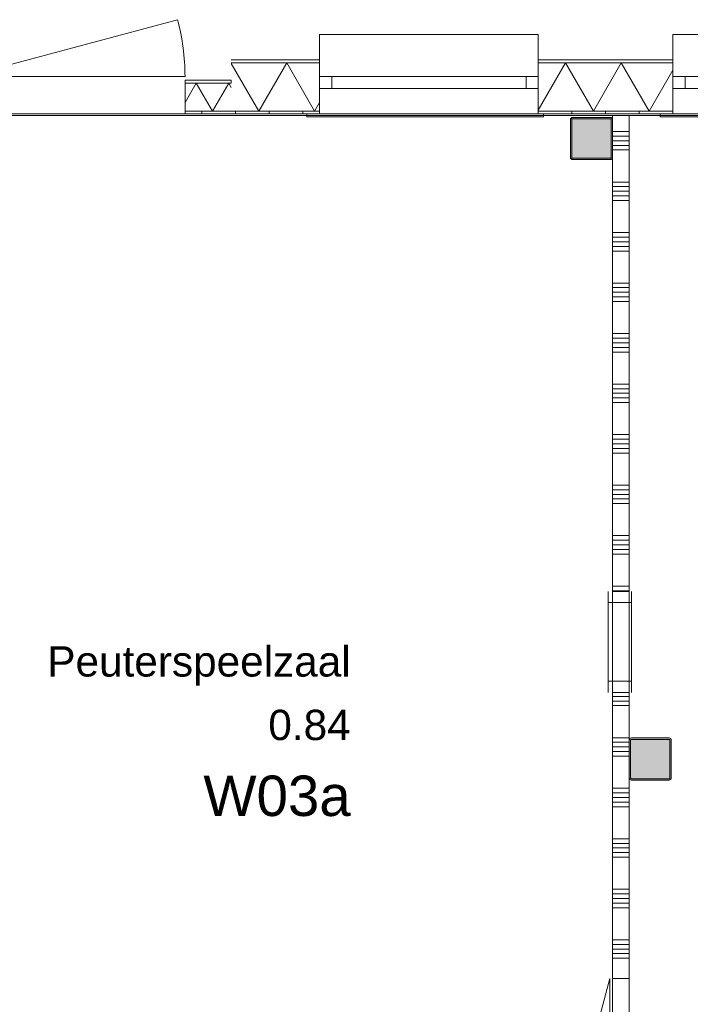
# Model space of a CAD drawing. Header units: millimetres. Extents: x -850 to 154668, y -80411 to 71019.
# Tile 165 of 236: x 37517 to 41504, y 48626 to 54474. Entities that reach past the tile are written whole.
import ezdxf
from ezdxf.enums import TextEntityAlignment as Align

# ---------------------------------------------------------------- set-up
doc = ezdxf.new("R2010")
doc.units = ezdxf.units.MM
doc.header["$MEASUREMENT"] = 0
for name, color, linetype in [('New_21 Buitenwanden', 7, 'Continuous'), ('New_21 Buitenwanden Deuren', 7, 'Continuous'), ('New_21 Buitenwanden Doorsnede-arcering', 7, 'Continuous'), ('New_21 Buitenwanden Laagscheidingslijnen', 7, 'Continuous'), ('New_21 Buitenwanden Ramen', 7, 'Continuous'), ('New_22 NC Binnenwanden', 7, 'Continuous'), ('New_22 NC Binnenwanden Deuren', 7, 'Continuous'), ('New_22 NC Binnenwanden Doorsnede-arcering', 7, 'Continuous'), ('New_22 NC Binnenwanden Ramen', 7, 'Continuous'), ('New_23 Vloeren', 7, 'Continuous'), ('New_Z Ruimtefuncties', 7, 'Continuous'), ('New_Z Ruimtefuncties Zone omranding', 7, 'Continuous'), ('New_Z Ruimtefuncties Zone tekst', 7, 'Continuous'), ('S-COLS-____-OTLN.RVT S', 7, 'Continuous'), ('S-COLS-____-OTLN.RVT S 2D arcering', 7, 'Continuous')]:
    doc.layers.add(name, color=color, linetype=linetype)
doc.styles.add('GENERATED_STYLE_1', font='arial.ttf')
doc.styles.add('GENERATED_STYLE_2', font='arial.ttf')
pattern_1 = [(270, (0, 0), (200, 0), [])]

# ---------------------------------------------------------------- blocks, each defined once
blk = doc.blocks.new('Slab_3_1', base_point=(31200.9, 49880))
at = {"layer": 'New_23 Vloeren', "color": 7, "linetype": 'Continuous', "lineweight": 0, "flags": 128}
blk.add_lwpolyline([(31200.9, 49880), (31200.9, 38994.9), (42600, 38994.9), (42600, 36555.1), (50070.2, 36555.1), (50070.2, 33195.8), (61804.1, 33195.8), (61804.1, 53915), (31400.3, 53915), (31400.3, 49880)], close=True, dxfattribs=at)
blk = doc.blocks.new('*X1555')
at = {"layer": 'New_21 Buitenwanden Doorsnede-arcering', "linetype": 'Continuous', "lineweight": 0, "true_color": 0xe9ebeb}
for points in [[(38852.7, 54217.2), (38852.7, 54217.1), (39002.7, 54217.1), (39002.7, 54217.2)], [(39300.2, 54217.2), (39152.7, 54217.2), (39152.7, 54217.1), (39300.2, 54217.1)]]:
    blk.add_hatch(color=254, dxfattribs=at).paths.add_polyline_path(points)
blk = doc.blocks.new('*X1556')
at = {"layer": 'New_21 Buitenwanden Doorsnede-arcering', "linetype": 'Continuous', "lineweight": 0, "true_color": 0xe9ebeb}
for points in [[(40652.7, 54217.2), (40652.7, 54217.1), (40802.7, 54217.1), (40802.7, 54217.2)], [(40952.7, 54217.2), (40952.7, 54217.1), (41102.7, 54217.1), (41102.7, 54217.2)], [(41400.2, 54217.2), (41252.7, 54217.2), (41252.7, 54217.1), (41400.2, 54217.1)]]:
    blk.add_hatch(color=254, dxfattribs=at).paths.add_polyline_path(points)
blk = doc.blocks.new('*X1557')
at = {"layer": 'New_21 Buitenwanden Doorsnede-arcering', "linetype": 'Continuous', "lineweight": 0, "true_color": 0xe9ebeb}
for points in [[(42752.7, 54217.2), (42752.7, 54217.1), (42902.7, 54217.1), (42902.7, 54217.2)], [(43052.7, 54217.2), (43052.7, 54217.1), (43202.7, 54217.1), (43202.7, 54217.2)]]:
    blk.add_hatch(color=254, dxfattribs=at).paths.add_polyline_path(points)
blk = doc.blocks.new('*X1558')
at = {"layer": 'New_21 Buitenwanden Doorsnede-arcering', "linetype": 'Continuous', "lineweight": 0, "true_color": 0xe9ebeb}
for points in [[(38852.7, 53930.1), (38852.7, 53930), (39002.7, 53930), (39002.7, 53930.1)], [(39152.7, 53930), (39300.2, 53930), (39300.2, 53930.1), (39152.7, 53930.1)]]:
    blk.add_hatch(color=254, dxfattribs=at).paths.add_polyline_path(points)
blk = doc.blocks.new('*X1559')
at = {"layer": 'New_21 Buitenwanden Doorsnede-arcering', "linetype": 'Continuous', "lineweight": 0, "true_color": 0xe9ebeb}
for points in [[(40652.7, 53930.1), (40652.7, 53930), (40802.7, 53930), (40802.7, 53930.1)], [(40952.7, 53930.1), (40952.7, 53930), (41102.7, 53930), (41102.7, 53930.1)], [(41400.2, 53930.1), (41252.7, 53930.1), (41252.7, 53930), (41400.2, 53930)]]:
    blk.add_hatch(color=254, dxfattribs=at).paths.add_polyline_path(points)
blk = doc.blocks.new('*X1560')
at = {"layer": 'New_21 Buitenwanden Doorsnede-arcering', "linetype": 'Continuous', "lineweight": 0, "true_color": 0xe9ebeb}
for points in [[(42752.7, 53930.1), (42752.7, 53930), (42902.7, 53930), (42902.7, 53930.1)], [(43052.7, 53930.1), (43052.7, 53930), (43202.7, 53930), (43202.7, 53930.1)]]:
    blk.add_hatch(color=254, dxfattribs=at).paths.add_polyline_path(points)
blk = doc.blocks.new('*X1561')
at = {"layer": 'New_21 Buitenwanden Doorsnede-arcering', "color": 254, "linetype": 'Continuous', "lineweight": 0, "true_color": 0xe9ebeb}
for p, q in [((38775.2, 54214.5), (38939.4, 53930.1)), ((39105.1, 54217.1), (38939.4, 53930.1)), ((39105.1, 54217.1), (39270.8, 53930.1)), ((39300.2, 53981), (39270.8, 53930.1))]:
    blk.add_line(p, q, dxfattribs=at)
blk = doc.blocks.new('*X1562')
at = {"layer": 'New_21 Buitenwanden Doorsnede-arcering', "color": 254, "linetype": 'Continuous', "lineweight": 0, "true_color": 0xe9ebeb}
for p, q in [((40762.1, 54217.1), (40600.2, 53936.7)), ((40762.1, 54217.1), (40927.8, 53930.1)), ((41093.5, 54217.1), (40927.8, 53930.1)), ((41093.5, 54217.1), (41259.2, 53930.1)), ((41400.2, 54174.3), (41259.2, 53930.1))]:
    blk.add_line(p, q, dxfattribs=at)
blk = doc.blocks.new('*X1563')
at = {"layer": 'New_21 Buitenwanden Doorsnede-arcering', "color": 254, "linetype": 'Continuous', "lineweight": 0, "true_color": 0xe9ebeb}
for p, q in [((42750.5, 54217.1), (42700.2, 54130)), ((42750.5, 54217.1), (42916.2, 53930.1)), ((43081.9, 54217.1), (42916.2, 53930.1)), ((43081.9, 54217.1), (43225.2, 53968.9))]:
    blk.add_line(p, q, dxfattribs=at)
blk = doc.blocks.new('R1 22_7')
at = {"layer": 'New_21 Buitenwanden Ramen', "color": 1, "linetype": 'Continuous', "lineweight": 0}
for p, q in [((-725, 150.2), (-725, 168.2)), ((-725, 168.2), (680, 168.2)), ((-650, 150.2), (-680, 150.2)), ((-650, 150.2), (-680, 150.2)), ((-650, 135.2), (-650, 150.2)), ((-650, 135.2), (-650, 150.2)), ((-650, 0), (-650, 135.1)), ((-650, 0), (-650, 135.1)), ((650, 135.2), (650, 150.2)), ((650, 135.2), (650, 150.2)), ((650, 150.2), (680, 150.2)), ((650, 150.2), (680, 150.2)), ((650, 0), (650, 135.1)), ((650, 0), (650, 135.1)), ((680, 168.2), (680, 150.2)), ((-650, 0), (-577, 0)), ((-650, -72), (-650, 0)), ((-650, -72), (-650, 0)), ((-577, 0), (-577, -72)), ((-577, 0), (577, 0)), ((577, -72), (577, 0)), ((577, 0), (650, 0)), ((650, -72), (650, 0)), ((650, -72), (650, 0)), ((-577, -72), (-650, -72)), ((-650, -152), (-650, -72)), ((577, -72), (-577, -72)), ((650, -72), (577, -72)), ((650, -152), (650, -72)), ((-650, -170), (-650, -320)), ((650, -320), (650, -170)), ((-650, -320), (650, -320))]:
    blk.add_line(p, q, dxfattribs=at)
at = {"layer": 'New_21 Buitenwanden Ramen', "color": 9, "linetype": 'Continuous', "lineweight": 0}
for p, q in [((-650, 150.2), (650, 150.2)), ((-650, 135.1), (-650, 135.2)), ((-650, 135.1), (-650, 135.2)), ((650, 135.1), (650, 135.2)), ((650, 135.1), (650, 135.2)), ((-650, -170), (-650, -152)), ((650, -170), (650, -152))]:
    blk.add_line(p, q, dxfattribs=at)
blk = doc.blocks.new('Wall_264_1', base_point=(38775.2, 53915))
at = {"layer": 'New_21 Buitenwanden Doorsnede-arcering', "linetype": 'Continuous', "lineweight": 0, "true_color": 0xe9ebeb}
h = blk.add_hatch(dxfattribs=at)
h.set_pattern_fill('930_Lijnen_vert_200_0001', color=254, style=0, pattern_type=2)
h.set_pattern_definition(pattern_1)
h.paths.add_polyline_path([(38775.2, 53915), (39300.2, 53915), (39300.2, 53930), (38775.2, 53930)])
h = blk.add_hatch(dxfattribs=at)
h.set_pattern_fill('930_Lijnen_vert_200_0001', color=254, style=0, pattern_type=2)
h.set_pattern_definition(pattern_1)
h.paths.add_polyline_path([(40600.2, 53930), (40600.2, 53915), (41400.2, 53915), (41400.2, 53930)])
h = blk.add_hatch(dxfattribs=at)
h.set_pattern_fill('930_Lijnen_vert_200_0001', color=254, style=0, pattern_type=2)
h.set_pattern_definition(pattern_1)
h.paths.add_polyline_path([(42700.2, 53930), (42700.2, 53915), (43225.2, 53915), (43225.2, 53930)])
at = {"layer": 'New_21 Buitenwanden', "color": 8, "linetype": 'Continuous', "lineweight": 0, "true_color": 0x778488}
for p, q in [((39300.2, 54235.2), (39300.2, 54217.2)), ((39300.2, 54217.2), (39300.2, 54137.2)), ((40600.2, 54235.2), (40600.2, 54217.2)), ((40600.2, 54217.2), (40600.2, 54137.2)), ((41400.2, 54235.2), (41400.2, 54217.2)), ((41400.2, 54217.2), (41400.2, 54137.2)), ((42700.2, 54235.2), (42700.2, 54217.2)), ((42700.2, 54217.2), (42700.2, 54137.2)), ((39300.2, 54137.2), (39300.2, 54065.2)), ((40600.2, 54137.2), (40600.2, 54065.2)), ((41400.2, 54137.2), (41400.2, 54065.2)), ((42700.2, 54137.2), (42700.2, 54065.2)), ((39300.2, 54065.2), (39300.2, 53930.1)), ((40600.2, 54065.2), (40600.2, 53930.1)), ((41400.2, 54065.2), (41400.2, 53930.1)), ((42700.2, 54065.2), (42700.2, 53930.1)), ((39300.2, 53915), (39270.2, 53915)), ((39300.2, 53930.1), (39300.2, 53930)), ((39300.2, 53930), (39300.2, 53915)), ((40600.2, 53930.1), (40600.2, 53930)), ((40600.2, 53930), (40600.2, 53915)), ((40600.2, 53915), (40630.2, 53915)), ((41400.2, 53915), (41370.2, 53915)), ((41400.2, 53930.1), (41400.2, 53930)), ((41400.2, 53930), (41400.2, 53915)), ((42700.2, 53930.1), (42700.2, 53930)), ((42700.2, 53930), (42700.2, 53915)), ((42700.2, 53915), (42730.2, 53915))]:
    blk.add_line(p, q, dxfattribs=at)
at = {"layer": 'New_21 Buitenwanden', "color": 8, "linetype": 'Continuous', "lineweight": 0, "true_color": 0x778488, "flags": 128}
for points in [[(39300.2, 54235.2), (38775.2, 54235.2)], [(41400.2, 54235.2), (40600.2, 54235.2)], [(43225.2, 54235.2), (42700.2, 54235.2)], [(38775.2, 53915), (39300.2, 53915)], [(40600.2, 53915), (41400.2, 53915)], [(42700.2, 53915), (43225.2, 53915)]]:
    blk.add_lwpolyline(points, dxfattribs=at)
at = {"layer": 'New_21 Buitenwanden Laagscheidingslijnen', "color": 8, "linetype": 'Continuous', "lineweight": 0, "true_color": 0x778488}
for p, q in [((39300.2, 54217.2), (38775.2, 54217.2)), ((39300.2, 54217.1), (38775.2, 54217.1)), ((41400.2, 54217.2), (40600.2, 54217.2)), ((41400.2, 54217.1), (40600.2, 54217.1)), ((43225.2, 54217.2), (42700.2, 54217.2)), ((43225.2, 54217.1), (42700.2, 54217.1)), ((38775.2, 53930.1), (39300.2, 53930.1)), ((38775.2, 53930), (39300.2, 53930)), ((40600.2, 53930.1), (41400.2, 53930.1)), ((40600.2, 53930), (41400.2, 53930)), ((42700.2, 53930.1), (43225.2, 53930.1)), ((42700.2, 53930), (43225.2, 53930))]:
    blk.add_line(p, q, dxfattribs=at)
at = {"layer": 'New_21 Buitenwanden', "color": 8, "lineweight": 0, "true_color": 0x778488}
for name in ['*X1561', '*X1555', '*X1562', '*X1556', '*X1563', '*X1557', '*X1558', '*X1559', '*X1560']:
    blk.add_blockref(name, (0, 0), dxfattribs=at)
at = {"layer": 'New_21 Buitenwanden Ramen', "color": 1, "linetype": 'Continuous', "lineweight": 0, "xscale": -1, "zscale": 1000, "rotation": 180}
for p in [(39950.2, 54065.2), (42050.2, 54065.2)]:
    blk.add_blockref('R1 22_7', p, dxfattribs=at)
blk = doc.blocks.new('*X1567')
at = {"layer": 'New_21 Buitenwanden Doorsnede-arcering', "linetype": 'Continuous', "lineweight": 0, "true_color": 0xe9ebeb}
blk.add_hatch(color=254, dxfattribs=at).paths.add_polyline_path([(37200.2, 54097.2), (37052.7, 54097.2), (37052.7, 54097.1), (37200.2, 54097.1)])
blk = doc.blocks.new('*X1568')
at = {"layer": 'New_21 Buitenwanden Doorsnede-arcering', "linetype": 'Continuous', "lineweight": 0, "true_color": 0xe9ebeb}
blk.add_hatch(color=254, dxfattribs=at).paths.add_polyline_path([(38552.7, 54097.2), (38552.7, 54097.1), (38702.7, 54097.1), (38702.7, 54097.2)])
blk = doc.blocks.new('*X1569')
at = {"layer": 'New_21 Buitenwanden Doorsnede-arcering', "linetype": 'Continuous', "lineweight": 0, "true_color": 0xe9ebeb}
blk.add_hatch(color=254, dxfattribs=at).paths.add_polyline_path([(37200.2, 53930.1), (37052.7, 53930.1), (37052.7, 53930), (37200.2, 53930)])
blk = doc.blocks.new('*X1570')
at = {"layer": 'New_21 Buitenwanden Doorsnede-arcering', "linetype": 'Continuous', "lineweight": 0, "true_color": 0xe9ebeb}
blk.add_hatch(color=254, dxfattribs=at).paths.add_polyline_path([(38552.7, 53930.1), (38552.7, 53930), (38702.7, 53930), (38702.7, 53930.1)])
blk = doc.blocks.new('*X1571')
at = {"layer": 'New_21 Buitenwanden Doorsnede-arcering', "color": 254, "linetype": 'Continuous', "lineweight": 0, "true_color": 0xe9ebeb}
for p, q in [((37024.3, 54097.1), (36927.9, 53930.1)), ((37024.3, 54097.1), (37120.7, 53930.1)), ((37200.2, 54067.7), (37120.7, 53930.1)), ((36925.2, 53934.8), (36927.9, 53930.1))]:
    blk.add_line(p, q, dxfattribs=at)
blk = doc.blocks.new('*X1572')
at = {"layer": 'New_21 Buitenwanden Doorsnede-arcering', "color": 254, "linetype": 'Continuous', "lineweight": 0, "true_color": 0xe9ebeb}
for p, q in [((38567, 54097.1), (38500.2, 53981.4)), ((38567, 54097.1), (38663.4, 53930.1)), ((38759.8, 54097.1), (38663.4, 53930.1)), ((38759.8, 54097.1), (38775.2, 54070.5))]:
    blk.add_line(p, q, dxfattribs=at)
blk = doc.blocks.new('D1 bl 22')
at = {"layer": 'New_21 Buitenwanden Deuren', "color": 1, "linetype": 'Continuous', "lineweight": 0}
for p, q in [((650, 0), (-605.7, 336.5)), ((650, 0), (-650, 0)), ((-650, -40.1), (-650, -72)), ((-650, -40.1), (-650, -72)), ((650, -40.1), (650, -72)), ((650, -40.1), (650, -72)), ((-650, -72), (-650, -207.1)), ((-650, -72), (-650, -207.1)), ((650, -72), (650, -207.1)), ((650, -72), (650, -207.1)), ((-650, -222.2), (-675, -222.2)), ((-650, -222.2), (-675, -222.2)), ((-650, -207.1), (-650, -222.2)), ((-650, -207.1), (-650, -222.2)), ((650, -207.1), (650, -222.2)), ((650, -207.1), (650, -222.2)), ((650, -222.2), (675, -222.2)), ((650, -222.2), (675, -222.2))]:
    blk.add_line(p, q, dxfattribs=at)
at = {"layer": 'New_21 Buitenwanden Deuren', "color": 9, "linetype": 'Continuous', "lineweight": 0}
for p, q in [((-650, -22), (-650, -40)), ((-650, -22), (-650, -40)), ((-650, -40), (-650, -40.1)), ((-650, -40), (-650, -40.1)), ((650, -22), (650, -40)), ((650, -22), (650, -40)), ((650, -40), (650, -40.1)), ((650, -40), (650, -40.1))]:
    blk.add_line(p, q, dxfattribs=at)
at = {"layer": 'New_21 Buitenwanden Deuren', "color": 1, "linetype": 'Continuous', "lineweight": 0}
blk.add_arc((650, 0), 1300, 165, 180, dxfattribs=at)
blk = doc.blocks.new('Wall_265_1', base_point=(36925.2, 53915))
at = {"layer": 'New_21 Buitenwanden Doorsnede-arcering', "linetype": 'Continuous', "lineweight": 0, "true_color": 0xe9ebeb}
h = blk.add_hatch(dxfattribs=at)
h.set_pattern_fill('930_Lijnen_vert_200_0001', color=254, style=0, pattern_type=2)
h.set_pattern_definition(pattern_1)
h.paths.add_polyline_path([(37200.2, 53930), (36925.2, 53930), (36925.2, 53915), (37200.2, 53915)])
h = blk.add_hatch(dxfattribs=at)
h.set_pattern_fill('930_Lijnen_vert_200_0001', color=254, style=0, pattern_type=2)
h.set_pattern_definition(pattern_1)
h.paths.add_polyline_path([(38500.2, 53930), (38500.2, 53915), (38775.2, 53915), (38775.2, 53930)])
at = {"layer": 'New_21 Buitenwanden', "color": 8, "linetype": 'Continuous', "lineweight": 0, "true_color": 0x778488}
for p, q in [((37200.2, 54115.2), (37200.2, 54097.2)), ((37200.2, 54097.2), (37200.2, 54097.1)), ((37200.2, 54097.1), (37200.2, 54065.2)), ((38500.2, 54115.2), (38500.2, 54097.2)), ((38500.2, 54097.2), (38500.2, 54097.1)), ((38500.2, 54097.1), (38500.2, 54065.2)), ((37200.2, 54065.2), (37200.2, 53930.1)), ((38500.2, 54065.2), (38500.2, 53930.1)), ((37200.2, 53915), (37175.2, 53915)), ((37200.2, 53930.1), (37200.2, 53915)), ((38500.2, 53930.1), (38500.2, 53915)), ((38500.2, 53915), (38525.2, 53915))]:
    blk.add_line(p, q, dxfattribs=at)
at = {"layer": 'New_21 Buitenwanden', "color": 8, "linetype": 'Continuous', "lineweight": 0, "true_color": 0x778488, "flags": 128}
for points in [[(37200.2, 54115.2), (36925.2, 54115.2)], [(36925.2, 54115.2), (36925.2, 54097.2)], [(36925.2, 54097.2), (36925.2, 54097.1)], [(38775.2, 54115.2), (38500.2, 54115.2)], [(38775.2, 54115.2), (38775.2, 54097.2)], [(38775.2, 54097.2), (38775.2, 54097.1)], [(36925.2, 53915), (37200.2, 53915)], [(38500.2, 53915), (38775.2, 53915)]]:
    blk.add_lwpolyline(points, dxfattribs=at)
at = {"layer": 'New_21 Buitenwanden Laagscheidingslijnen', "color": 8, "linetype": 'Continuous', "lineweight": 0, "true_color": 0x778488}
for p, q in [((37200.2, 54097.2), (36925.2, 54097.2)), ((37200.2, 54097.1), (36925.2, 54097.1)), ((38775.2, 54097.2), (38500.2, 54097.2)), ((38775.2, 54097.1), (38500.2, 54097.1)), ((36925.2, 53930.1), (37200.2, 53930.1)), ((36925.2, 53930), (37200.2, 53930)), ((38500.2, 53930.1), (38775.2, 53930.1)), ((38500.2, 53930), (38775.2, 53930))]:
    blk.add_line(p, q, dxfattribs=at)
at = {"layer": 'New_21 Buitenwanden', "color": 8, "lineweight": 0, "true_color": 0x778488}
for name in ['*X1571', '*X1567', '*X1572', '*X1568', '*X1569', '*X1570']:
    blk.add_blockref(name, (0, 0), dxfattribs=at)
at = {"layer": 'New_21 Buitenwanden Deuren', "color": 1, "linetype": 'Continuous', "lineweight": 0, "xscale": -1, "zscale": 1000}
blk.add_blockref('D1 bl 22', (37850.2, 54137.2), dxfattribs=at)
blk = doc.blocks.new('Column 51[51]_1', base_point=(0.5, 3))
at = {"layer": 'S-COLS-____-OTLN.RVT S 2D arcering', "linetype": 'Continuous', "lineweight": 0, "true_color": 0x778488}
h = blk.add_hatch(color=8, dxfattribs=at)
h.paths.add_polyline_path([(41140.7, 49971), (41141.7, 49966), (41144.5, 49961.8), (41148.7, 49959), (41153.7, 49958), (41377.7, 49958), (41382.7, 49959), (41386.9, 49961.8), (41389.7, 49966), (41390.7, 49971), (41390.7, 50195), (41389.7, 50199.9), (41386.9, 50204.2), (41382.7, 50207), (41377.7, 50208), (41153.7, 50208), (41148.7, 50207), (41144.5, 50204.2), (41141.7, 50199.9), (41140.7, 50195)])
h.paths.add_polyline_path([(41377.7, 49966), (41153.7, 49966), (41151.8, 49966.3), (41150.2, 49967.4), (41149.1, 49969), (41148.7, 49971), (41148.7, 50195), (41149.1, 50196.9), (41150.2, 50198.5), (41151.8, 50199.6), (41153.7, 50200), (41377.7, 50200), (41379.6, 50199.6), (41381.2, 50198.5), (41382.3, 50196.9), (41382.7, 50195), (41382.7, 49971), (41382.3, 49969), (41381.2, 49967.4), (41379.6, 49966.3)], flags=0)
blk.add_hatch(color=8, dxfattribs=at).paths.add_polyline_path([(41377.7, 50200), (41153.7, 50200), (41151.8, 50199.6), (41150.2, 50198.5), (41149.1, 50196.9), (41148.7, 50195), (41148.7, 49971), (41149.1, 49969), (41150.2, 49967.4), (41151.8, 49966.3), (41153.7, 49966), (41377.7, 49966), (41379.6, 49966.3), (41381.2, 49967.4), (41382.3, 49969), (41382.7, 49971), (41382.7, 50195), (41382.3, 50196.9), (41381.2, 50198.5), (41379.6, 50199.6)])
at = {"layer": 'S-COLS-____-OTLN.RVT S', "color": 1, "linetype": 'Continuous', "lineweight": 0}
for p, q in [((41141.7, 50199.9), (41140.7, 50195)), ((41140.7, 50195), (41140.7, 49971)), ((41144.5, 50204.2), (41141.7, 50199.9)), ((41148.7, 50207), (41144.5, 50204.2)), ((41153.7, 50208), (41148.7, 50207)), ((41148.7, 50195), (41149.1, 50196.9)), ((41148.7, 49971), (41148.7, 50195)), ((41149.1, 50196.9), (41150.2, 50198.5)), ((41150.2, 50198.5), (41151.8, 50199.6)), ((41151.8, 50199.6), (41153.7, 50200)), ((41377.7, 50208), (41153.7, 50208)), ((41153.7, 50200), (41377.7, 50200)), ((41382.7, 50207), (41377.7, 50208)), ((41377.7, 50200), (41379.6, 50199.6)), ((41379.6, 50199.6), (41381.2, 50198.5)), ((41381.2, 50198.5), (41382.3, 50196.9)), ((41382.3, 50196.9), (41382.7, 50195)), ((41386.9, 50204.2), (41382.7, 50207)), ((41382.7, 50195), (41382.7, 49971)), ((41389.7, 50199.9), (41386.9, 50204.2)), ((41390.7, 50195), (41389.7, 50199.9)), ((41390.7, 49971), (41390.7, 50195)), ((41140.7, 49971), (41141.7, 49966)), ((41141.7, 49966), (41144.5, 49961.8)), ((41144.5, 49961.8), (41148.7, 49959)), ((41149.1, 49969), (41148.7, 49971)), ((41148.7, 49959), (41153.7, 49958)), ((41150.2, 49967.4), (41149.1, 49969)), ((41151.8, 49966.3), (41150.2, 49967.4)), ((41153.7, 49966), (41151.8, 49966.3)), ((41377.7, 49966), (41153.7, 49966)), ((41153.7, 49958), (41377.7, 49958)), ((41379.6, 49966.3), (41377.7, 49966)), ((41377.7, 49958), (41382.7, 49959)), ((41381.2, 49967.4), (41379.6, 49966.3)), ((41382.3, 49969), (41381.2, 49967.4)), ((41382.7, 49971), (41382.3, 49969)), ((41382.7, 49959), (41386.9, 49961.8)), ((41386.9, 49961.8), (41389.7, 49966)), ((41389.7, 49966), (41390.7, 49971))]:
    blk.add_line(p, q, dxfattribs=at)
blk = doc.blocks.new('Column 149[149]_1', base_point=(0.5, 3))
at = {"layer": 'S-COLS-____-OTLN.RVT S 2D arcering', "linetype": 'Continuous', "lineweight": 0, "true_color": 0x778488}
h = blk.add_hatch(color=8, dxfattribs=at)
h.paths.add_polyline_path([(40790.7, 53656), (40791.7, 53651), (40794.5, 53646.8), (40798.7, 53644), (40803.7, 53643), (41027.7, 53643), (41032.7, 53644), (41036.9, 53646.8), (41039.7, 53651), (41040.7, 53656), (41040.7, 53880), (41039.7, 53884.9), (41036.9, 53889.2), (41032.7, 53892), (41027.7, 53893), (40803.7, 53893), (40798.7, 53892), (40794.5, 53889.2), (40791.7, 53884.9), (40790.7, 53880)])
h.paths.add_polyline_path([(41027.7, 53651), (40803.7, 53651), (40801.8, 53651.3), (40800.2, 53652.4), (40799.1, 53654), (40798.7, 53656), (40798.7, 53880), (40799.1, 53881.9), (40800.2, 53883.5), (40801.8, 53884.6), (40803.7, 53885), (41027.7, 53885), (41029.6, 53884.6), (41031.2, 53883.5), (41032.3, 53881.9), (41032.7, 53880), (41032.7, 53656), (41032.3, 53654), (41031.2, 53652.4), (41029.6, 53651.3)], flags=0)
blk.add_hatch(color=8, dxfattribs=at).paths.add_polyline_path([(41027.7, 53885), (40803.7, 53885), (40801.8, 53884.6), (40800.2, 53883.5), (40799.1, 53881.9), (40798.7, 53880), (40798.7, 53656), (40799.1, 53654), (40800.2, 53652.4), (40801.8, 53651.3), (40803.7, 53651), (41027.7, 53651), (41029.6, 53651.3), (41031.2, 53652.4), (41032.3, 53654), (41032.7, 53656), (41032.7, 53880), (41032.3, 53881.9), (41031.2, 53883.5), (41029.6, 53884.6)])
at = {"layer": 'S-COLS-____-OTLN.RVT S', "color": 1, "linetype": 'Continuous', "lineweight": 0}
for p, q in [((40791.7, 53884.9), (40790.7, 53880)), ((40790.7, 53880), (40790.7, 53656)), ((40794.5, 53889.2), (40791.7, 53884.9)), ((40798.7, 53892), (40794.5, 53889.2)), ((40803.7, 53893), (40798.7, 53892)), ((40798.7, 53880), (40799.1, 53881.9)), ((40798.7, 53656), (40798.7, 53880)), ((40799.1, 53881.9), (40800.2, 53883.5)), ((40800.2, 53883.5), (40801.8, 53884.6)), ((40801.8, 53884.6), (40803.7, 53885)), ((41027.7, 53893), (40803.7, 53893)), ((40803.7, 53885), (41027.7, 53885)), ((41032.7, 53892), (41027.7, 53893)), ((41027.7, 53885), (41029.6, 53884.6)), ((41029.6, 53884.6), (41031.2, 53883.5)), ((41031.2, 53883.5), (41032.3, 53881.9)), ((41032.3, 53881.9), (41032.7, 53880)), ((41036.9, 53889.2), (41032.7, 53892)), ((41032.7, 53880), (41032.7, 53656)), ((41039.7, 53884.9), (41036.9, 53889.2)), ((41040.7, 53880), (41039.7, 53884.9)), ((41040.7, 53656), (41040.7, 53880)), ((40790.7, 53656), (40791.7, 53651)), ((40791.7, 53651), (40794.5, 53646.8)), ((40794.5, 53646.8), (40798.7, 53644)), ((40799.1, 53654), (40798.7, 53656)), ((40798.7, 53644), (40803.7, 53643)), ((40800.2, 53652.4), (40799.1, 53654)), ((40801.8, 53651.3), (40800.2, 53652.4)), ((40803.7, 53651), (40801.8, 53651.3)), ((41027.7, 53651), (40803.7, 53651)), ((40803.7, 53643), (41027.7, 53643)), ((41029.6, 53651.3), (41027.7, 53651)), ((41027.7, 53643), (41032.7, 53644)), ((41031.2, 53652.4), (41029.6, 53651.3)), ((41032.3, 53654), (41031.2, 53652.4)), ((41032.7, 53656), (41032.3, 53654)), ((41032.7, 53644), (41036.9, 53646.8)), ((41036.9, 53646.8), (41039.7, 53651)), ((41039.7, 53651), (41040.7, 53656))]:
    blk.add_line(p, q, dxfattribs=at)
blk = doc.blocks.new('Peuterspeelzaal_0.84_77_1', base_point=(38602.7, 50228.3))
at = {"layer": 'New_Z Ruimtefuncties Zone tekst', "color": 2, "lineweight": 0}
for tag, height, style, p in [('ROOM_NAME', 180, 'GENERATED_STYLE_1', (39484.8, 50752.8)), ('DUMMY_938', 180, 'GENERATED_STYLE_1', (39484.8, 50794)), ('DUMMY_939', 180, 'GENERATED_STYLE_1', (39484.8, 50416.8)), ('ROOM_NUMBER', 180, 'GENERATED_STYLE_1', (39484.8, 50375.7)), ('stWallCovering', 240, 'GENERATED_STYLE_2', (39484.8, 49984.8))]:
    blk.add_attdef(tag, text='', height=height, dxfattribs=dict(at, style=style)).set_placement(p, align=Align.TOP_RIGHT)
at = {"layer": 'New_Z Ruimtefuncties Zone tekst', "color": 2, "lineweight": 0, "style": 'GENERATED_STYLE_2'}
blk.add_attdef('DUMMY_940', text='', height=240, dxfattribs=at).set_placement((37720.6, 50039.7), align=Align.TOP_LEFT)
blk = doc.blocks.new('*X3387')
at = {"layer": 'New_22 NC Binnenwanden Doorsnede-arcering', "color": 254, "linetype": 'Continuous', "lineweight": 0, "true_color": 0xe9ebeb}
for p, q in [((41040.2, 53809.7), (41140.2, 53809.7)), ((41040.2, 53782.3), (41140.2, 53782.3)), ((41040.2, 53754.9), (41140.2, 53754.9)), ((41040.2, 53727.4), (41140.2, 53727.4)), ((41040.2, 53700), (41140.2, 53700)), ((41040.2, 53509.7), (41140.2, 53509.7)), ((41040.2, 53482.3), (41140.2, 53482.3)), ((41040.2, 53454.9), (41140.2, 53454.9)), ((41040.2, 53427.4), (41140.2, 53427.4)), ((41040.2, 53400), (41140.2, 53400)), ((41040.2, 53209.7), (41140.2, 53209.7)), ((41040.2, 53182.3), (41140.2, 53182.3)), ((41040.2, 53154.9), (41140.2, 53154.9)), ((41040.2, 53127.4), (41140.2, 53127.4)), ((41040.2, 53100), (41140.2, 53100)), ((41040.2, 52909.7), (41140.2, 52909.7)), ((41040.2, 52882.3), (41140.2, 52882.3)), ((41040.2, 52854.9), (41140.2, 52854.9)), ((41040.2, 52827.4), (41140.2, 52827.4)), ((41040.2, 52800), (41140.2, 52800)), ((41040.2, 52609.7), (41140.2, 52609.7)), ((41040.2, 52582.3), (41140.2, 52582.3)), ((41040.2, 52554.9), (41140.2, 52554.9)), ((41040.2, 52527.4), (41140.2, 52527.4)), ((41040.2, 52500), (41140.2, 52500)), ((41040.2, 52309.7), (41140.2, 52309.7)), ((41040.2, 52282.3), (41140.2, 52282.3)), ((41040.2, 52254.9), (41140.2, 52254.9)), ((41040.2, 52227.4), (41140.2, 52227.4)), ((41040.2, 52200), (41140.2, 52200)), ((41040.2, 52009.7), (41140.2, 52009.7)), ((41040.2, 51982.3), (41140.2, 51982.3)), ((41040.2, 51954.9), (41140.2, 51954.9)), ((41040.2, 51927.4), (41140.2, 51927.4)), ((41040.2, 51900), (41140.2, 51900)), ((41040.2, 51709.7), (41140.2, 51709.7)), ((41040.2, 51682.3), (41140.2, 51682.3)), ((41040.2, 51654.9), (41140.2, 51654.9)), ((41040.2, 51627.4), (41140.2, 51627.4)), ((41040.2, 51600), (41140.2, 51600)), ((41040.2, 51409.7), (41140.2, 51409.7)), ((41040.2, 51382.3), (41140.2, 51382.3)), ((41040.2, 51354.9), (41140.2, 51354.9)), ((41040.2, 51327.4), (41140.2, 51327.4)), ((41040.2, 51300), (41140.2, 51300)), ((41040.2, 51109.7), (41140.2, 51109.7)), ((41040.2, 51082.3), (41140.2, 51082.3))]:
    blk.add_line(p, q, dxfattribs=at)
blk = doc.blocks.new('*X3389')
at = {"layer": 'New_22 NC Binnenwanden Doorsnede-arcering', "color": 254, "linetype": 'Continuous', "lineweight": 0, "true_color": 0xe9ebeb}
for p, q in [((41040.2, 50454.9), (41140.2, 50454.9)), ((41040.2, 50427.4), (41140.2, 50427.4)), ((41040.2, 50400), (41140.2, 50400)), ((41040.2, 50209.7), (41140.2, 50209.7)), ((41040.2, 50182.3), (41140.2, 50182.3)), ((41040.2, 50154.9), (41140.2, 50154.9)), ((41040.2, 50127.4), (41140.2, 50127.4)), ((41040.2, 50100), (41140.2, 50100)), ((41040.2, 49909.7), (41140.2, 49909.7)), ((41040.2, 49882.3), (41140.2, 49882.3)), ((41040.2, 49854.9), (41140.2, 49854.9)), ((41040.2, 49827.4), (41140.2, 49827.4)), ((41040.2, 49800), (41140.2, 49800)), ((41040.2, 49609.7), (41140.2, 49609.7)), ((41040.2, 49582.3), (41140.2, 49582.3)), ((41040.2, 49554.9), (41140.2, 49554.9)), ((41040.2, 49527.4), (41140.2, 49527.4)), ((41040.2, 49500), (41140.2, 49500)), ((41040.2, 49309.7), (41140.2, 49309.7)), ((41040.2, 49282.3), (41140.2, 49282.3)), ((41040.2, 49254.9), (41140.2, 49254.9)), ((41040.2, 49227.4), (41140.2, 49227.4)), ((41040.2, 49200), (41140.2, 49200)), ((41040.2, 49009.7), (41140.2, 49009.7)), ((41040.2, 48982.3), (41140.2, 48982.3)), ((41040.2, 48954.9), (41140.2, 48954.9)), ((41040.2, 48927.4), (41140.2, 48927.4)), ((41040.2, 48900), (41140.2, 48900))]:
    blk.add_line(p, q, dxfattribs=at)
blk = doc.blocks.new('R rond 22_2')
at = {"layer": 'New_22 NC Binnenwanden Ramen', "color": 1, "linetype": 'Continuous', "lineweight": 0}
for p, q in [((-300, 0), (-233, 0)), ((-233, 0), (-233, -139)), ((-233, 0), (233, 0)), ((233, -139), (233, 0)), ((233, 0), (300, 0)), ((-233, -139), (-300, -139)), ((233, -139), (-233, -139)), ((300, -139), (233, -139))]:
    blk.add_line(p, q, dxfattribs=at)
at = {"layer": 'New_22 NC Binnenwanden Ramen', "color": 9, "linetype": 'Continuous', "lineweight": 0}
for p, q in [((-300, -25), (300, -25)), ((-300, -125), (300, -125))]:
    blk.add_line(p, q, dxfattribs=at)
at = {"layer": 'New_22 NC Binnenwanden Ramen', "color": 7, "linetype": 'Continuous', "lineweight": 0}
for p, q in [((-300, -125), (-300, -25)), ((-300, -125), (-300, -25)), ((300, -125), (300, -25)), ((300, -125), (300, -25))]:
    blk.add_line(p, q, dxfattribs=at)
blk = doc.blocks.new('D2 22_13')
at = {"layer": 'New_22 NC Binnenwanden Deuren', "color": 1, "linetype": 'Continuous', "lineweight": 0}
for p, q in [((-867, 0), (-29.5, 224.4)), ((867, 0), (29.5, 224.4)), ((-867, 0), (0, 0)), ((867, 0), (0, 0))]:
    blk.add_line(p, q, dxfattribs=at)
at = {"layer": 'New_22 NC Binnenwanden Deuren', "color": 7, "linetype": 'Continuous', "lineweight": 0}
for p, q in [((-867, -114), (-867, -14)), ((-867, -114), (-867, -14)), ((867, -114), (867, -14)), ((867, -114), (867, -14))]:
    blk.add_line(p, q, dxfattribs=at)
at = {"layer": 'New_22 NC Binnenwanden Deuren', "color": 1, "linetype": 'Continuous', "lineweight": 0}
for centre, start, end in [((-867, 0), 0, 15), ((867, 0), 165, 180)]:
    blk.add_arc(centre, 867, start, end, dxfattribs=at)
blk = doc.blocks.new('Wall_699_1', base_point=(41140.2, 53904.8))
at = {"layer": 'New_22 NC Binnenwanden', "color": 8, "linetype": 'Continuous', "lineweight": 0, "true_color": 0x778488}
for p, q in [((41140.2, 51078.9), (41040.2, 51078.9)), ((41140.2, 50478.9), (41040.2, 50478.9)), ((41140.2, 48779), (41040.2, 48779))]:
    blk.add_line(p, q, dxfattribs=at)
at = {"layer": 'New_22 NC Binnenwanden', "color": 8, "linetype": 'Continuous', "lineweight": 0, "true_color": 0x778488, "flags": 128}
for points in [[(41040.2, 53904.8), (41040.2, 53874)], [(41140.2, 53904.8), (41040.2, 53904.8)], [(41140.2, 51078.9), (41140.2, 53904.8)], [(41040.2, 53656), (41040.2, 51078.9)], [(41040.2, 50478.9), (41040.2, 48779)], [(41140.2, 50189), (41140.2, 50478.9)], [(41140.2, 48779), (41140.2, 49971)]]:
    blk.add_lwpolyline(points, dxfattribs=at)
at = {"layer": 'New_22 NC Binnenwanden', "color": 8, "lineweight": 0, "true_color": 0x778488}
for name in ['*X3387', '*X3389']:
    blk.add_blockref(name, (0, 0), dxfattribs=at)
at = {"layer": 'New_22 NC Binnenwanden Deuren', "color": 1, "linetype": 'Continuous', "lineweight": 0, "zscale": 1000, "rotation": 90}
blk.add_blockref('D2 22_13', (41026.2, 47912), dxfattribs=at)
at = {"layer": 'New_22 NC Binnenwanden Ramen', "color": 1, "linetype": 'Continuous', "lineweight": 0, "zscale": 1000, "rotation": 90}
blk.add_blockref('R rond 22_2', (41015.2, 50778.9), dxfattribs=at)

msp = doc.modelspace()

# ---------------------------------------------------------------- linework, layer by layer
at = {"layer": 'New_Z Ruimtefuncties Zone omranding', "color": 203, "linetype": 'Continuous', "lineweight": 0, "true_color": 0xb07cd8, "flags": 128}
for points in [[(34700.7, 44905.9), (41040.2, 44905.9), (41040.2, 49955), (41040.2, 50205), (41040.2, 53640), (41040.2, 53905), (34925, 53905), (34700.7, 53905), (34700.7, 50205), (34700.7, 45005)], [(41140.2, 53904.8), (41140.2, 44905.6), (44573.5, 44905.6), (47400.4, 44905.6), (47400.4, 49405), (47400.4, 53904.8), (46295, 53904.8), (46045, 53904.8)]]:
    msp.add_lwpolyline(points, close=True, dxfattribs=at)

# ---------------------------------------------------------------- block references
at = {"layer": 'New_21 Buitenwanden', "color": 8, "lineweight": 0, "true_color": 0x778488}
for name, p in [('Wall_265_1', (36925.2, 53915)), ('Wall_264_1', (38775.2, 53915))]:
    msp.add_blockref(name, p, dxfattribs=at)
at = {"layer": 'New_22 NC Binnenwanden', "color": 8, "lineweight": 0, "true_color": 0x778488}
msp.add_blockref('Wall_699_1', (41140.2, 53904.8), dxfattribs=at)
at = {"layer": 'New_23 Vloeren', "color": 7, "linetype": 'Continuous', "lineweight": 0}
msp.add_blockref('Slab_3_1', (31200.9, 49880), dxfattribs=at)
at = {"layer": 'New_Z Ruimtefuncties', "color": 2, "linetype": 'Continuous', "lineweight": 0}
msp.add_blockref('Peuterspeelzaal_0.84_77_1', (38602.7, 50228.3), dxfattribs=at).add_auto_attribs({'ROOM_NAME': 'Peuterspeelzaal', 'ROOM_NUMBER': '0.84', 'stWallCovering': 'W03a'})
at = {"layer": 'S-COLS-____-OTLN.RVT S', "color": 1, "linetype": 'Continuous', "lineweight": 0}
for name in ['Column 149[149]_1', 'Column 51[51]_1']:
    msp.add_blockref(name, (0.5, 3), dxfattribs=at)

doc.saveas('drawing.dxf')
